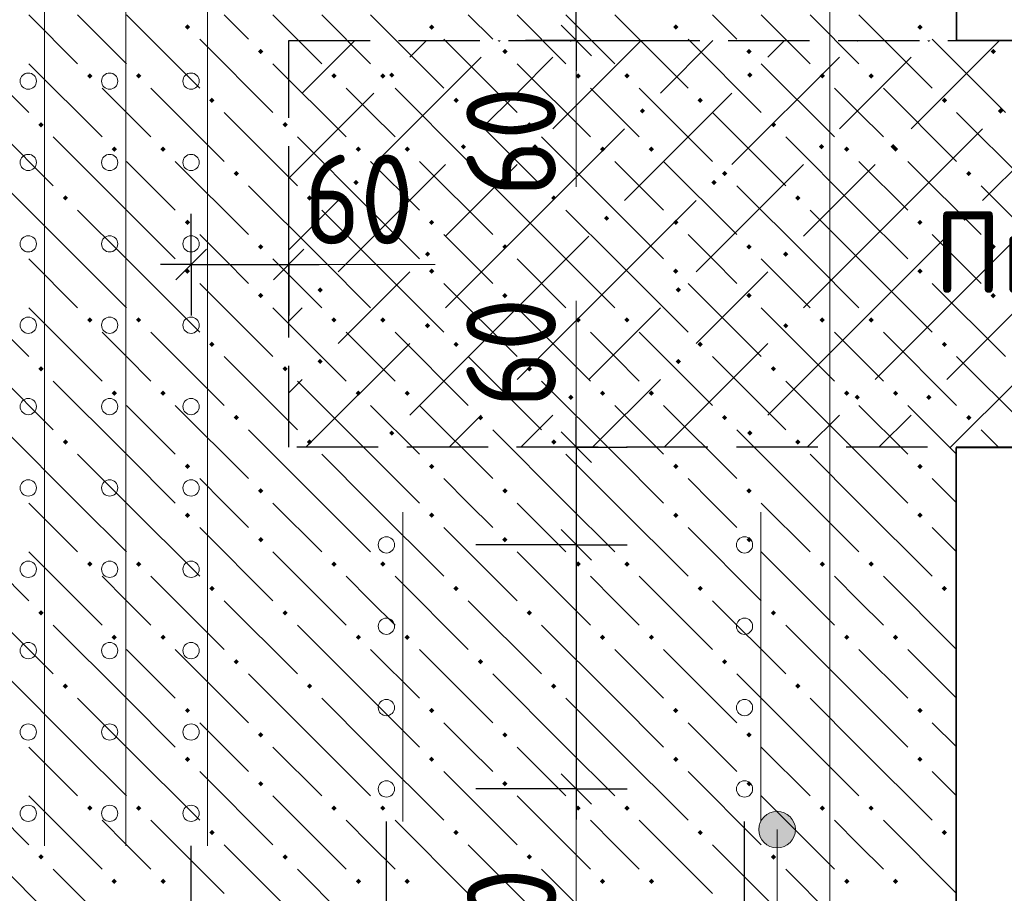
# Model space of a CAD drawing. Header units: millimetres. Extents: x 0 to 50400, y 0 to 35640.
# Tile 4 of 46: x 6677 to 9580, y 6285 to 8862. Entities that reach past the tile are written whole.
import ezdxf

# ---------------------------------------------------------------- set-up
doc = ezdxf.new("R2010")
doc.units = ezdxf.units.MM
doc.linetypes.add('______2', pattern=[324, 240, -84])
for name, color, linetype, lineweight in [('Standard', 7, 'Continuous', 25), ('ЖБ Перекрытие верхний уровень', 7, 'Continuous', 35), ('ЖБ Пилон', 7, 'Continuous', 35), ('Общий01', 7, 'Continuous', 13), ('Размерная линия_ общее', 7, 'Continuous', 13)]:
    doc.layers.add(name, color=color, linetype=linetype, lineweight=lineweight)
doc.layers.add('Вспомогательная арматура', color=7, linetype='Continuous', lineweight=18, true_color=0x656565)
doc.layers.add('Поперечная арматура', color=7, linetype='Continuous', lineweight=18, true_color=0x5a2814)
doc.styles.add('ISOCPEUR', font='txt')

msp = doc.modelspace()

# ---------------------------------------------------------------- hatches: boundary and pattern name
at = {"layer": 'Standard', "linetype": 'Continuous', "lineweight": 13, "transparency": 33554687}
for points in [[(8095.3, 8800.9), (8090.9, 8796.5), (8086.5, 8800.9)], [(8306.5, 8800.9), (8302.1, 8796.5), (8297.7, 8800.9)], [(9151.3, 8800.9), (9146.9, 8796.5), (9142.5, 8800.9)], [(9362.5, 8800.9), (9358.1, 8796.5), (9353.7, 8800.9)], [(7766.3, 8698.7), (7774.1, 8706.5), (7781.9, 8698.7), (7774.1, 8690.9)], [(8822.3, 8698.7), (8830.1, 8706.5), (8837.9, 8698.7), (8830.1, 8690.9)], [(8505.5, 8593.1), (8513.3, 8600.9), (8521.1, 8593.1), (8513.3, 8585.3)], [(9561.5, 8593.1), (9569.3, 8600.9), (9577.1, 8593.1), (9569.3, 8585.3)], [(7977.5, 8487.5), (7985.3, 8495.3), (7993.1, 8487.5), (7985.3, 8479.7)], [(8188.7, 8487.5), (8196.5, 8495.3), (8204.3, 8487.5), (8196.5, 8479.7)], [(9033.5, 8487.5), (9041.3, 8495.3), (9049.1, 8487.5), (9041.3, 8479.7)], [(9244.7, 8487.5), (9252.5, 8495.3), (9260.3, 8487.5), (9252.5, 8479.7)], [(7660.7, 8381.9), (7668.5, 8389.7), (7676.3, 8381.9), (7668.5, 8374.1)], [(8716.7, 8381.9), (8724.5, 8389.7), (8732.3, 8381.9), (8724.5, 8374.1)], [(8399.9, 8276.3), (8407.7, 8284.1), (8415.5, 8276.3), (8407.7, 8268.5)], [(9455.9, 8276.3), (9463.7, 8284.1), (9471.5, 8276.3), (9463.7, 8268.5)], [(7871.9, 8170.7), (7879.7, 8178.5), (7887.5, 8170.7), (7879.7, 8162.9)], [(8927.9, 8170.7), (8935.7, 8178.5), (8943.5, 8170.7), (8935.7, 8162.9)], [(7555.1, 8065.1), (7562.9, 8072.9), (7570.7, 8065.1), (7562.9, 8057.3)], [(8611.1, 8065.1), (8618.9, 8072.9), (8626.7, 8065.1), (8618.9, 8057.3)], [(7871.9, 7959.5), (7879.7, 7967.3), (7887.5, 7959.5), (7879.7, 7951.7)], [(8927.9, 7959.5), (8935.7, 7967.3), (8943.5, 7959.5), (8935.7, 7951.7)], [(7555.1, 7853.9), (7562.9, 7861.7), (7570.7, 7853.9), (7562.9, 7846.1)], [(8611.1, 7853.9), (8618.9, 7861.7), (8626.7, 7853.9), (8618.9, 7846.1)], [(8083.1, 7748.3), (8090.9, 7756.1), (8098.7, 7748.3), (8090.9, 7740.5)], [(8294.3, 7748.3), (8302.1, 7756.1), (8309.9, 7748.3), (8302.1, 7740.5)], [(9139.1, 7748.3), (9146.9, 7756.1), (9154.7, 7748.3), (9146.9, 7740.5)], [(9350.3, 7748.3), (9358.1, 7756.1), (9365.9, 7748.3), (9358.1, 7740.5)], [(7766.3, 7642.7), (7774.1, 7650.5), (7781.9, 7642.7), (7774.1, 7634.9)], [(8822.3, 7642.7), (8830.1, 7650.5), (8837.9, 7642.7), (8830.1, 7634.9)]]:
    msp.add_hatch(color=7, dxfattribs=at).paths.add_polyline_path(points, flags=16)
at = {"layer": 'ЖБ Перекрытие верхний уровень', "linetype": 'Continuous', "lineweight": 18, "transparency": 33554687}
for points in [[(7163.9, 8840.3), (7171.7, 8848.1), (7179.5, 8840.3), (7171.7, 8832.5)], [(7883.9, 8840.3), (7891.7, 8848.1), (7899.5, 8840.3), (7891.7, 8832.5)], [(8603.9, 8840.3), (8611.7, 8848.1), (8619.5, 8840.3), (8611.7, 8832.5)], [(9323.9, 8840.3), (9331.7, 8848.1), (9339.5, 8840.3), (9331.7, 8832.5)], [(7379.9, 8768.3), (7387.7, 8776.1), (7395.5, 8768.3), (7387.7, 8760.5)], [(8099.9, 8768.3), (8107.7, 8776.1), (8115.5, 8768.3), (8107.7, 8760.5)], [(8819.9, 8768.3), (8827.7, 8776.1), (8835.5, 8768.3), (8827.7, 8760.5)], [(9539.9, 8768.3), (9547.7, 8776.1), (9555.5, 8768.3), (9547.7, 8760.5)], [(6875.9, 8696.3), (6883.7, 8704.1), (6891.5, 8696.3), (6883.7, 8688.5)], [(7019.9, 8696.3), (7027.7, 8704.1), (7035.5, 8696.3), (7027.7, 8688.5)], [(7595.9, 8696.3), (7603.7, 8704.1), (7611.5, 8696.3), (7603.7, 8688.5)], [(7739.9, 8696.3), (7747.7, 8704.1), (7755.5, 8696.3), (7747.7, 8688.5)], [(8315.9, 8696.3), (8323.7, 8704.1), (8331.5, 8696.3), (8323.7, 8688.5)], [(8459.9, 8696.3), (8467.7, 8704.1), (8475.5, 8696.3), (8467.7, 8688.5)], [(9035.9, 8696.3), (9043.7, 8704.1), (9051.5, 8696.3), (9043.7, 8688.5)], [(9179.9, 8696.3), (9187.7, 8704.1), (9195.5, 8696.3), (9187.7, 8688.5)], [(7235.9, 8624.3), (7243.7, 8632.1), (7251.5, 8624.3), (7243.7, 8616.5)], [(7955.9, 8624.3), (7963.7, 8632.1), (7971.5, 8624.3), (7963.7, 8616.5)], [(8675.9, 8624.3), (8683.7, 8632.1), (8691.5, 8624.3), (8683.7, 8616.5)], [(9395.9, 8624.3), (9403.7, 8632.1), (9411.5, 8624.3), (9403.7, 8616.5)], [(6731.9, 8552.3), (6739.7, 8560.1), (6747.5, 8552.3), (6739.7, 8544.5)], [(7451.9, 8552.3), (7459.7, 8560.1), (7467.5, 8552.3), (7459.7, 8544.5)], [(8171.9, 8552.3), (8179.7, 8560.1), (8187.5, 8552.3), (8179.7, 8544.5)], [(8891.9, 8552.3), (8899.7, 8560.1), (8907.5, 8552.3), (8899.7, 8544.5)], [(6947.9, 8480.3), (6955.7, 8488.1), (6963.5, 8480.3), (6955.7, 8472.5)], [(7091.9, 8480.3), (7099.7, 8488.1), (7107.5, 8480.3), (7099.7, 8472.5)], [(7667.9, 8480.3), (7675.7, 8488.1), (7683.5, 8480.3), (7675.7, 8472.5)], [(7811.9, 8480.3), (7819.7, 8488.1), (7827.5, 8480.3), (7819.7, 8472.5)], [(8387.9, 8480.3), (8395.7, 8488.1), (8403.5, 8480.3), (8395.7, 8472.5)], [(8531.9, 8480.3), (8539.7, 8488.1), (8547.5, 8480.3), (8539.7, 8472.5)], [(9107.9, 8480.3), (9115.7, 8488.1), (9123.5, 8480.3), (9115.7, 8472.5)], [(9251.9, 8480.3), (9259.7, 8488.1), (9267.5, 8480.3), (9259.7, 8472.5)], [(7307.9, 8408.3), (7315.7, 8416.1), (7323.5, 8408.3), (7315.7, 8400.5)], [(8027.9, 8408.3), (8035.7, 8416.1), (8043.5, 8408.3), (8035.7, 8400.5)], [(8747.9, 8408.3), (8755.7, 8416.1), (8763.5, 8408.3), (8755.7, 8400.5)], [(9467.9, 8408.3), (9475.7, 8416.1), (9483.5, 8408.3), (9475.7, 8400.5)], [(6803.9, 8336.3), (6811.7, 8344.1), (6819.5, 8336.3), (6811.7, 8328.5)], [(7523.9, 8336.3), (7531.7, 8344.1), (7539.5, 8336.3), (7531.7, 8328.5)], [(8243.9, 8336.3), (8251.7, 8344.1), (8259.5, 8336.3), (8251.7, 8328.5)], [(8963.9, 8336.3), (8971.7, 8344.1), (8979.5, 8336.3), (8971.7, 8328.5)], [(7163.9, 8264.3), (7171.7, 8272.1), (7179.5, 8264.3), (7171.7, 8256.5)], [(7883.9, 8264.3), (7891.7, 8272.1), (7899.5, 8264.3), (7891.7, 8256.5)], [(8603.9, 8264.3), (8611.7, 8272.1), (8619.5, 8264.3), (8611.7, 8256.5)], [(9323.9, 8264.3), (9331.7, 8272.1), (9339.5, 8264.3), (9331.7, 8256.5)], [(7379.9, 8192.3), (7387.7, 8200.1), (7395.5, 8192.3), (7387.7, 8184.5)], [(8099.9, 8192.3), (8107.7, 8200.1), (8115.5, 8192.3), (8107.7, 8184.5)], [(8819.9, 8192.3), (8827.7, 8200.1), (8835.5, 8192.3), (8827.7, 8184.5)], [(9539.9, 8192.3), (9547.7, 8200.1), (9555.5, 8192.3), (9547.7, 8184.5)], [(7163.9, 8120.3), (7171.7, 8128.1), (7179.5, 8120.3), (7171.7, 8112.5)], [(7883.9, 8120.3), (7891.7, 8128.1), (7899.5, 8120.3), (7891.7, 8112.5)], [(8603.9, 8120.3), (8611.7, 8128.1), (8619.5, 8120.3), (8611.7, 8112.5)], [(9323.9, 8120.3), (9331.7, 8128.1), (9339.5, 8120.3), (9331.7, 8112.5)], [(7379.9, 8048.3), (7387.7, 8056.1), (7395.5, 8048.3), (7387.7, 8040.5)], [(8099.9, 8048.3), (8107.7, 8056.1), (8115.5, 8048.3), (8107.7, 8040.5)], [(8819.9, 8048.3), (8827.7, 8056.1), (8835.5, 8048.3), (8827.7, 8040.5)], [(9539.9, 8048.3), (9547.7, 8056.1), (9555.5, 8048.3), (9547.7, 8040.5)], [(6875.9, 7976.3), (6883.7, 7984.1), (6891.5, 7976.3), (6883.7, 7968.5)], [(7019.9, 7976.3), (7027.7, 7984.1), (7035.5, 7976.3), (7027.7, 7968.5)], [(7595.9, 7976.3), (7603.7, 7984.1), (7611.5, 7976.3), (7603.7, 7968.5)], [(7739.9, 7976.3), (7747.7, 7984.1), (7755.5, 7976.3), (7747.7, 7968.5)], [(8315.9, 7976.3), (8323.7, 7984.1), (8331.5, 7976.3), (8323.7, 7968.5)], [(8459.9, 7976.3), (8467.7, 7984.1), (8475.5, 7976.3), (8467.7, 7968.5)], [(9035.9, 7976.3), (9043.7, 7984.1), (9051.5, 7976.3), (9043.7, 7968.5)], [(9179.9, 7976.3), (9187.7, 7984.1), (9195.5, 7976.3), (9187.7, 7968.5)], [(7235.9, 7904.3), (7243.7, 7912.1), (7251.5, 7904.3), (7243.7, 7896.5)], [(7955.9, 7904.3), (7963.7, 7912.1), (7971.5, 7904.3), (7963.7, 7896.5)], [(8675.9, 7904.3), (8683.7, 7912.1), (8691.5, 7904.3), (8683.7, 7896.5)], [(9395.9, 7904.3), (9403.7, 7912.1), (9411.5, 7904.3), (9403.7, 7896.5)], [(6731.9, 7832.3), (6739.7, 7840.1), (6747.5, 7832.3), (6739.7, 7824.5)], [(7451.9, 7832.3), (7459.7, 7840.1), (7467.5, 7832.3), (7459.7, 7824.5)], [(8171.9, 7832.3), (8179.7, 7840.1), (8187.5, 7832.3), (8179.7, 7824.5)], [(8891.9, 7832.3), (8899.7, 7840.1), (8907.5, 7832.3), (8899.7, 7824.5)], [(6947.9, 7760.3), (6955.7, 7768.1), (6963.5, 7760.3), (6955.7, 7752.5)], [(7091.9, 7760.3), (7099.7, 7768.1), (7107.5, 7760.3), (7099.7, 7752.5)], [(7667.9, 7760.3), (7675.7, 7768.1), (7683.5, 7760.3), (7675.7, 7752.5)], [(7811.9, 7760.3), (7819.7, 7768.1), (7827.5, 7760.3), (7819.7, 7752.5)], [(8387.9, 7760.3), (8395.7, 7768.1), (8403.5, 7760.3), (8395.7, 7752.5)], [(8531.9, 7760.3), (8539.7, 7768.1), (8547.5, 7760.3), (8539.7, 7752.5)], [(9107.9, 7760.3), (9115.7, 7768.1), (9123.5, 7760.3), (9115.7, 7752.5)], [(9251.9, 7760.3), (9259.7, 7768.1), (9267.5, 7760.3), (9259.7, 7752.5)], [(7307.9, 7688.3), (7315.7, 7696.1), (7323.5, 7688.3), (7315.7, 7680.5)], [(8027.9, 7688.3), (8035.7, 7696.1), (8043.5, 7688.3), (8035.7, 7680.5)], [(8747.9, 7688.3), (8755.7, 7696.1), (8763.5, 7688.3), (8755.7, 7680.5)], [(9467.9, 7688.3), (9475.7, 7696.1), (9483.5, 7688.3), (9475.7, 7680.5)], [(6803.9, 7616.3), (6811.7, 7624.1), (6819.5, 7616.3), (6811.7, 7608.5)], [(7523.9, 7616.3), (7531.7, 7624.1), (7539.5, 7616.3), (7531.7, 7608.5)], [(8243.9, 7616.3), (8251.7, 7624.1), (8259.5, 7616.3), (8251.7, 7608.5)], [(8963.9, 7616.3), (8971.7, 7624.1), (8979.5, 7616.3), (8971.7, 7608.5)], [(7163.9, 7544.3), (7171.7, 7552.1), (7179.5, 7544.3), (7171.7, 7536.5)], [(7883.9, 7544.3), (7891.7, 7552.1), (7899.5, 7544.3), (7891.7, 7536.5)], [(8603.9, 7544.3), (8611.7, 7552.1), (8619.5, 7544.3), (8611.7, 7536.5)], [(9323.9, 7544.3), (9331.7, 7552.1), (9339.5, 7544.3), (9331.7, 7536.5)], [(7379.9, 7472.3), (7387.7, 7480.1), (7395.5, 7472.3), (7387.7, 7464.5)], [(8099.9, 7472.3), (8107.7, 7480.1), (8115.5, 7472.3), (8107.7, 7464.5)], [(8819.9, 7472.3), (8827.7, 7480.1), (8835.5, 7472.3), (8827.7, 7464.5)], [(7163.9, 7400.3), (7171.7, 7408.1), (7179.5, 7400.3), (7171.7, 7392.5)], [(7883.9, 7400.3), (7891.7, 7408.1), (7899.5, 7400.3), (7891.7, 7392.5)], [(8603.9, 7400.3), (8611.7, 7408.1), (8619.5, 7400.3), (8611.7, 7392.5)], [(9323.9, 7400.3), (9331.7, 7408.1), (9339.5, 7400.3), (9331.7, 7392.5)], [(7379.9, 7328.3), (7387.7, 7336.1), (7395.5, 7328.3), (7387.7, 7320.5)], [(8099.9, 7328.3), (8107.7, 7336.1), (8115.5, 7328.3), (8107.7, 7320.5)], [(8819.9, 7328.3), (8827.7, 7336.1), (8835.5, 7328.3), (8827.7, 7320.5)], [(6875.9, 7256.3), (6883.7, 7264.1), (6891.5, 7256.3), (6883.7, 7248.5)], [(7019.9, 7256.3), (7027.7, 7264.1), (7035.5, 7256.3), (7027.7, 7248.5)], [(7595.9, 7256.3), (7603.7, 7264.1), (7611.5, 7256.3), (7603.7, 7248.5)], [(7739.9, 7256.3), (7747.7, 7264.1), (7755.5, 7256.3), (7747.7, 7248.5)], [(8315.9, 7256.3), (8323.7, 7264.1), (8331.5, 7256.3), (8323.7, 7248.5)], [(8459.9, 7256.3), (8467.7, 7264.1), (8475.5, 7256.3), (8467.7, 7248.5)], [(9035.9, 7256.3), (9043.7, 7264.1), (9051.5, 7256.3), (9043.7, 7248.5)], [(9179.9, 7256.3), (9187.7, 7264.1), (9195.5, 7256.3), (9187.7, 7248.5)], [(7235.9, 7184.3), (7243.7, 7192.1), (7251.5, 7184.3), (7243.7, 7176.5)], [(7955.9, 7184.3), (7963.7, 7192.1), (7971.5, 7184.3), (7963.7, 7176.5)], [(8675.9, 7184.3), (8683.7, 7192.1), (8691.5, 7184.3), (8683.7, 7176.5)], [(9395.9, 7184.3), (9403.7, 7192.1), (9411.5, 7184.3), (9403.7, 7176.5)], [(6731.9, 7112.3), (6739.7, 7120.1), (6747.5, 7112.3), (6739.7, 7104.5)], [(7451.9, 7112.3), (7459.7, 7120.1), (7467.5, 7112.3), (7459.7, 7104.5)], [(8171.9, 7112.3), (8179.7, 7120.1), (8187.5, 7112.3), (8179.7, 7104.5)], [(8891.9, 7112.3), (8899.7, 7120.1), (8907.5, 7112.3), (8899.7, 7104.5)], [(6947.9, 7040.3), (6955.7, 7048.1), (6963.5, 7040.3), (6955.7, 7032.5)], [(7091.9, 7040.3), (7099.7, 7048.1), (7107.5, 7040.3), (7099.7, 7032.5)], [(7667.9, 7040.3), (7675.7, 7048.1), (7683.5, 7040.3), (7675.7, 7032.5)], [(7811.9, 7040.3), (7819.7, 7048.1), (7827.5, 7040.3), (7819.7, 7032.5)], [(8387.9, 7040.3), (8395.7, 7048.1), (8403.5, 7040.3), (8395.7, 7032.5)], [(8531.9, 7040.3), (8539.7, 7048.1), (8547.5, 7040.3), (8539.7, 7032.5)], [(9107.9, 7040.3), (9115.7, 7048.1), (9123.5, 7040.3), (9115.7, 7032.5)], [(9251.9, 7040.3), (9259.7, 7048.1), (9267.5, 7040.3), (9259.7, 7032.5)], [(7307.9, 6968.3), (7315.7, 6976.1), (7323.5, 6968.3), (7315.7, 6960.5)], [(8027.9, 6968.3), (8035.7, 6976.1), (8043.5, 6968.3), (8035.7, 6960.5)], [(8747.9, 6968.3), (8755.7, 6976.1), (8763.5, 6968.3), (8755.7, 6960.5)], [(6803.9, 6896.3), (6811.7, 6904.1), (6819.5, 6896.3), (6811.7, 6888.5)], [(7523.9, 6896.3), (7531.7, 6904.1), (7539.5, 6896.3), (7531.7, 6888.5)], [(8243.9, 6896.3), (8251.7, 6904.1), (8259.5, 6896.3), (8251.7, 6888.5)], [(8963.9, 6896.3), (8971.7, 6904.1), (8979.5, 6896.3), (8971.7, 6888.5)], [(7163.9, 6824.3), (7171.7, 6832.1), (7179.5, 6824.3), (7171.7, 6816.5)], [(7883.9, 6824.3), (7891.7, 6832.1), (7899.5, 6824.3), (7891.7, 6816.5)], [(8603.9, 6824.3), (8611.7, 6832.1), (8619.5, 6824.3), (8611.7, 6816.5)], [(9323.9, 6824.3), (9331.7, 6832.1), (9339.5, 6824.3), (9331.7, 6816.5)], [(7379.9, 6752.3), (7387.7, 6760.1), (7395.5, 6752.3), (7387.7, 6744.5)], [(8099.9, 6752.3), (8107.7, 6760.1), (8115.5, 6752.3), (8107.7, 6744.5)], [(8819.9, 6752.3), (8827.7, 6760.1), (8835.5, 6752.3), (8827.7, 6744.5)], [(7163.9, 6680.3), (7171.7, 6688.1), (7179.5, 6680.3), (7171.7, 6672.5)], [(7883.9, 6680.3), (7891.7, 6688.1), (7899.5, 6680.3), (7891.7, 6672.5)], [(8603.9, 6680.3), (8611.7, 6688.1), (8619.5, 6680.3), (8611.7, 6672.5)], [(9323.9, 6680.3), (9331.7, 6688.1), (9339.5, 6680.3), (9331.7, 6672.5)], [(7379.9, 6608.3), (7387.7, 6616.1), (7395.5, 6608.3), (7387.7, 6600.5)], [(8099.9, 6608.3), (8107.7, 6616.1), (8115.5, 6608.3), (8107.7, 6600.5)], [(8819.9, 6608.3), (8827.7, 6616.1), (8835.5, 6608.3), (8827.7, 6600.5)], [(6875.9, 6536.3), (6883.7, 6544.1), (6891.5, 6536.3), (6883.7, 6528.5)], [(7019.9, 6536.3), (7027.7, 6544.1), (7035.5, 6536.3), (7027.7, 6528.5)], [(7595.9, 6536.3), (7603.7, 6544.1), (7611.5, 6536.3), (7603.7, 6528.5)], [(7739.9, 6536.3), (7747.7, 6544.1), (7755.5, 6536.3), (7747.7, 6528.5)], [(8315.9, 6536.3), (8323.7, 6544.1), (8331.5, 6536.3), (8323.7, 6528.5)], [(8459.9, 6536.3), (8467.7, 6544.1), (8475.5, 6536.3), (8467.7, 6528.5)], [(9035.9, 6536.3), (9043.7, 6544.1), (9051.5, 6536.3), (9043.7, 6528.5)], [(9179.9, 6536.3), (9187.7, 6544.1), (9195.5, 6536.3), (9187.7, 6528.5)], [(7235.9, 6464.3), (7243.7, 6472.1), (7251.5, 6464.3), (7243.7, 6456.5)], [(7955.9, 6464.3), (7963.7, 6472.1), (7971.5, 6464.3), (7963.7, 6456.5)], [(8675.9, 6464.3), (8683.7, 6472.1), (8691.5, 6464.3), (8683.7, 6456.5)], [(9395.9, 6464.3), (9403.7, 6472.1), (9411.5, 6464.3), (9403.7, 6456.5)], [(6731.9, 6392.3), (6739.7, 6400.1), (6747.5, 6392.3), (6739.7, 6384.5)], [(7451.9, 6392.3), (7459.7, 6400.1), (7467.5, 6392.3), (7459.7, 6384.5)], [(8171.9, 6392.3), (8179.7, 6400.1), (8187.5, 6392.3), (8179.7, 6384.5)], [(8891.9, 6392.3), (8899.7, 6400.1), (8907.5, 6392.3), (8899.7, 6384.5)], [(6947.9, 6320.3), (6955.7, 6328.1), (6963.5, 6320.3), (6955.7, 6312.5)], [(7091.9, 6320.3), (7099.7, 6328.1), (7107.5, 6320.3), (7099.7, 6312.5)], [(7667.9, 6320.3), (7675.7, 6328.1), (7683.5, 6320.3), (7675.7, 6312.5)], [(7811.9, 6320.3), (7819.7, 6328.1), (7827.5, 6320.3), (7819.7, 6312.5)], [(8387.9, 6320.3), (8395.7, 6328.1), (8403.5, 6320.3), (8395.7, 6312.5)], [(8531.9, 6320.3), (8539.7, 6328.1), (8547.5, 6320.3), (8539.7, 6312.5)], [(9107.9, 6320.3), (9115.7, 6328.1), (9123.5, 6320.3), (9115.7, 6312.5)], [(9251.9, 6320.3), (9259.7, 6328.1), (9267.5, 6320.3), (9259.7, 6312.5)]]:
    msp.add_hatch(color=7, dxfattribs=at).paths.add_polyline_path(points, flags=16)
at = {"layer": 'Общий01', "linetype": 'Continuous', "lineweight": 13, "transparency": 33554687}
for points in [[(8937.3, 6519.3), (8883.3, 6519.3), (8863.9, 6499.9)], [(8937.3, 6519.3), (8863.9, 6499.9), (8956.7, 6499.9)], [(8883.3, 6519.3), (8937.3, 6519.3), (8910.3, 6526.9)], [(8956.7, 6499.9), (8863.9, 6499.9), (8856.3, 6472.9)], [(8956.7, 6499.9), (8856.3, 6472.9), (8964.3, 6472.9)], [(8964.3, 6472.9), (8856.3, 6472.9), (8863.9, 6445.9)], [(8964.3, 6472.9), (8863.9, 6445.9), (8956.7, 6445.9)], [(8956.7, 6445.9), (8863.9, 6445.9), (8883.3, 6426.5)], [(8956.7, 6445.9), (8883.3, 6426.5), (8937.3, 6426.5)], [(8937.3, 6426.5), (8883.3, 6426.5), (8910.3, 6418.9)]]:
    msp.add_hatch(color=7, dxfattribs=at).paths.add_polyline_path(points)

# ---------------------------------------------------------------- linework, layer by layer
at = {"layer": 'Standard', "color": 7, "linetype": 'Continuous', "lineweight": -3, "transparency": 33554687}
for p, q in [((8318.2, 8800.9), (8318.2, 9088.9)), ((8318.2, 8800.9), (8318.2, 8710.9)), ((7182.3, 8139.9), (7092.3, 8139.9)), ((7182.3, 8139.9), (7470.3, 8139.9)), ((7470.3, 8139.9), (7560.3, 8139.9)), ((8318.2, 7600.9), (8318.2, 7690.9)), ((8318.2, 7600.9), (8318.2, 7312.9)), ((8318.2, 7312.9), (8318.2, 6592.9)), ((8318.2, 6592.9), (8318.2, 6502.9))]:
    msp.add_line(p, q, dxfattribs=at)
at = {"layer": 'Standard', "color": 7, "linetype": 'Continuous', "lineweight": 25, "transparency": 33554687}
for p, q in [((8363.2, 8755.9), (8273.2, 8845.9)), ((7137.3, 8094.9), (7227.3, 8184.9)), ((7425.3, 8094.9), (7515.3, 8184.9)), ((8273.2, 7645.9), (8363.2, 7555.9)), ((8273.2, 7357.9), (8363.2, 7267.9)), ((8273.2, 6637.9), (8363.2, 6547.9))]:
    msp.add_line(p, q, dxfattribs=at)
at = {"layer": 'Standard', "color": 253, "linetype": 'Continuous', "lineweight": 13, "true_color": 0xa0a0a0, "transparency": 33554687}
for p, q in [((7665.1, 8800.9), (7510.1, 8645.9)), ((7876.3, 8800.9), (7826.9, 8751.5)), ((8509.9, 8800.9), (8249.3, 8540.3)), ((8721.1, 8800.9), (8566.1, 8645.9)), ((8932.3, 8800.9), (8882.9, 8751.5)), ((9565.9, 8800.9), (9305.3, 8540.3)), ((8038.1, 8751.5), (7721.3, 8434.7)), ((8143.7, 8645.9), (8249.3, 8751.5)), ((9094.1, 8751.5), (8777.3, 8434.7)), ((9199.7, 8645.9), (9305.3, 8751.5)), ((7721.3, 8645.9), (7470.3, 8394.9)), ((8038.1, 8540.3), (8143.7, 8645.9)), ((8777.3, 8645.9), (8460.5, 8329.1)), ((9094.1, 8540.3), (9199.7, 8645.9)), ((9833.3, 8645.9), (9516.5, 8329.1)), ((8143.7, 8223.5), (8460.5, 8540.3)), ((9199.7, 8223.5), (9516.5, 8540.3)), ((7932.5, 8434.7), (7615.7, 8117.9)), ((8143.7, 8434.7), (7932.5, 8223.5)), ((8988.5, 8434.7), (8671.7, 8117.9)), ((9199.7, 8434.7), (8988.5, 8223.5)), ((7470.3, 8183.7), (7615.7, 8329.1)), ((8354.9, 8012.3), (8671.7, 8329.1)), ((9410.9, 8012.3), (9727.7, 8329.1)), ((8143.7, 8223.5), (7932.5, 8012.3)), ((8354.9, 8223.5), (8143.7, 8012.3)), ((9199.7, 8223.5), (8988.5, 8012.3)), ((9410.9, 8223.5), (9199.7, 8012.3)), ((7721.3, 8012.3), (7826.9, 8117.9)), ((8777.3, 8012.3), (8882.9, 8117.9)), ((7510.1, 8012.3), (7470.3, 7972.5)), ((7615.7, 7906.7), (7721.3, 8012.3)), ((8143.7, 8012.3), (7826.9, 7695.5)), ((8354.9, 8012.3), (8143.7, 7801.1)), ((8566.1, 8012.3), (8354.9, 7801.1)), ((8671.7, 7906.7), (8777.3, 8012.3)), ((9199.7, 8012.3), (8882.9, 7695.5)), ((9410.9, 8012.3), (9199.7, 7801.1)), ((9622.1, 8012.3), (9410.9, 7801.1)), ((7826.9, 7906.7), (7521.1, 7600.9)), ((8882.9, 7906.7), (8577.1, 7600.9)), ((7510.1, 7801.1), (7470.3, 7761.3)), ((8566.1, 7801.1), (8365.9, 7600.9)), ((9622.1, 7801.1), (9421.9, 7600.9)), ((8038.1, 7695.5), (7943.5, 7600.9)), ((8154.7, 7600.9), (8249.3, 7695.5)), ((9094.1, 7695.5), (8999.5, 7600.9)), ((9210.7, 7600.9), (9305.3, 7695.5))]:
    msp.add_line(p, q, dxfattribs=at)
at = {"layer": 'Standard', "color": 251, "linetype": 'Continuous', "lineweight": -3, "true_color": 0x656565, "transparency": 33554687}
for p, q in [((8318.2, 8800.9), (8168.2, 8800.9)), ((8318.2, 8800.9), (8468.2, 8800.9)), ((8318.2, 8800.9), (8318.2, 8800.9)), ((7182.3, 8139.9), (7182.3, 8289.9)), ((7470.3, 8139.9), (7470.3, 8289.9)), ((7182.3, 8139.9), (7182.3, 8187.7)), ((7470.3, 8139.9), (7470.3, 8170.6)), ((7182.3, 8139.9), (7182.3, 7989.9)), ((7470.3, 8139.9), (7470.3, 7989.9)), ((8318.2, 7600.9), (8168.2, 7600.9)), ((8318.2, 7600.9), (8468.2, 7600.9)), ((8318.2, 7600.9), (8318.2, 7600.9)), ((8318.2, 7312.9), (8168.2, 7312.9)), ((8318.2, 7312.9), (8468.2, 7312.9)), ((8318.2, 6592.9), (8168.2, 6592.9)), ((8318.2, 6592.9), (8468.2, 6592.9))]:
    msp.add_line(p, q, dxfattribs=at)
for points in [[(8318.2, 7312.9), (8298, 7312.9), (8298, 7312.9), (8022.3, 7312.9)], [(8318.2, 6592.9), (8298.5, 6592.9), (8298.5, 6592.9), (8022.3, 6592.9)], [(7758.3, 4987.1), (7758.3, 5007.6), (7758.3, 5007.6), (7758.3, 5007.7), (7758.3, 5007.7), (7758.3, 5007.8), (7758.3, 5007.8), (7758.3, 5007.8), (7758.3, 5007.8), (7758.3, 5016.5), (7758.3, 5016.5), (7758.3, 6479.3), (7758.3, 6479.3), (7758.3, 6496.9)], [(8814.3, 4987.1), (8814.3, 5007.6), (8814.3, 5007.6), (8814.3, 5007.7), (8814.3, 5007.7), (8814.3, 5007.8), (8814.3, 5007.8), (8814.3, 5020.6), (8814.3, 5020.6), (8814.3, 6496.9)], [(7182.3, 4987.1), (7182.3, 5007.5), (7182.3, 5007.5), (7182.3, 5007.7), (7182.3, 5007.7), (7182.3, 5007.8), (7182.3, 5007.8), (7182.3, 5007.8), (7182.3, 5007.8), (7182.3, 5007.9), (7182.3, 5007.9), (7182.3, 5014.2), (7182.3, 5014.2), (7182.3, 6085.4), (7182.3, 6085.4), (7182.3, 6424.9)]]:
    msp.add_lwpolyline(points, dxfattribs=at)
at = {"layer": 'Вспомогательная арматура', "color": 251, "linetype": 'Continuous', "lineweight": 18, "true_color": 0x656565, "transparency": 33554687}
for p, q in [((6750.3, 9976.9), (6750.3, 6424.9)), ((6750.3, 9976.9), (6750.3, 6424.9)), ((6990.3, 9976.9), (6990.3, 6424.9)), ((6990.3, 9976.9), (6990.3, 6424.9)), ((7230.3, 9976.9), (7230.3, 6424.9)), ((7230.3, 9976.9), (7230.3, 6424.9)), ((7806.3, 7408.9), (7806.3, 6496.9)), ((7806.3, 7408.9), (7806.3, 6496.9)), ((8862.3, 7408.9), (8862.3, 6496.9)), ((8862.3, 7408.9), (8862.3, 6496.9))]:
    msp.add_line(p, q, dxfattribs=at)
at = {"layer": 'ЖБ Перекрытие верхний уровень', "color": 7, "linetype": 'Continuous', "lineweight": 35, "transparency": 33554687}
for p, q in [((9439.1, 8800.9), (9439.1, 10314.6)), ((11119.1, 8800.9), (9439.1, 8800.9)), ((9438.3, 5933.4), (9438.3, 7600.2)), ((9438.3, 7600.2), (10398.3, 7600.2))]:
    msp.add_line(p, q, dxfattribs=at)
at = {"layer": 'ЖБ Перекрытие верхний уровень', "color": 9, "linetype": 'Continuous', "lineweight": 18, "true_color": 0xc7c7c7, "transparency": 33554687}
for p, q in [((6703.7, 8876.3), (6847.7, 8732.3)), ((6847.7, 8876.3), (6991.7, 8732.3)), ((6991.7, 8876.3), (7207.7, 8660.3)), ((7351.7, 8804.3), (7279.7, 8876.3)), ((7423.7, 8876.3), (7567.7, 8732.3)), ((7567.7, 8876.3), (7711.7, 8732.3)), ((7711.7, 8876.3), (7927.7, 8660.3)), ((8071.7, 8804.3), (7999.7, 8876.3)), ((8143.7, 8876.3), (8287.7, 8732.3)), ((8287.7, 8876.3), (8431.7, 8732.3)), ((8431.7, 8876.3), (8647.7, 8660.3)), ((8791.7, 8804.3), (8719.7, 8876.3)), ((8863.7, 8876.3), (9007.7, 8732.3)), ((9007.7, 8876.3), (9151.7, 8732.3)), ((9151.7, 8876.3), (9367.7, 8660.3)), ((6487.7, 8804.3), (6703.7, 8588.3)), ((7207.7, 8804.3), (7423.7, 8588.3)), ((7927.7, 8804.3), (8143.7, 8588.3)), ((8647.7, 8804.3), (8863.7, 8588.3)), ((9367.7, 8804.3), (9583.7, 8588.3)), ((6703.7, 8732.3), (6919.7, 8516.3)), ((7423.7, 8732.3), (7639.7, 8516.3)), ((8143.7, 8732.3), (8359.7, 8516.3)), ((8863.7, 8732.3), (9079.7, 8516.3)), ((6991.7, 8588.3), (6919.7, 8660.3)), ((7063.7, 8660.3), (7279.7, 8444.3)), ((7711.7, 8588.3), (7639.7, 8660.3)), ((7783.7, 8660.3), (7999.7, 8444.3)), ((8431.7, 8588.3), (8359.7, 8660.3)), ((8503.7, 8660.3), (8719.7, 8444.3)), ((9151.7, 8588.3), (9079.7, 8660.3)), ((9223.7, 8660.3), (9439.7, 8444.3)), ((6559.7, 8588.3), (6775.7, 8372.3)), ((7063.7, 8516.3), (6991.7, 8588.3)), ((7279.7, 8588.3), (7495.7, 8372.3)), ((7783.7, 8516.3), (7711.7, 8588.3)), ((7999.7, 8588.3), (8215.7, 8372.3)), ((8503.7, 8516.3), (8431.7, 8588.3)), ((8719.7, 8588.3), (8935.7, 8372.3)), ((9223.7, 8516.3), (9151.7, 8588.3)), ((9439.7, 8588.3), (9655.7, 8372.3)), ((6991.7, 8300.3), (6775.7, 8516.3)), ((7711.7, 8300.3), (7495.7, 8516.3)), ((8431.7, 8300.3), (8215.7, 8516.3)), ((9151.7, 8300.3), (8935.7, 8516.3)), ((6991.7, 8444.3), (7135.7, 8300.3)), ((7135.7, 8444.3), (7351.7, 8228.3)), ((7711.7, 8444.3), (7855.7, 8300.3)), ((7855.7, 8444.3), (8071.7, 8228.3)), ((8431.7, 8444.3), (8575.7, 8300.3)), ((8575.7, 8444.3), (8791.7, 8228.3)), ((9151.7, 8444.3), (9295.7, 8300.3)), ((9295.7, 8444.3), (9511.7, 8228.3)), ((6847.7, 8156.3), (6631.7, 8372.3)), ((7567.7, 8156.3), (7351.7, 8372.3)), ((8287.7, 8156.3), (8071.7, 8372.3)), ((9007.7, 8156.3), (8791.7, 8372.3)), ((9727.7, 8156.3), (9511.7, 8372.3)), ((6847.7, 8300.3), (6991.7, 8156.3)), ((6991.7, 8300.3), (7135.7, 8156.3)), ((7567.7, 8300.3), (7711.7, 8156.3)), ((7711.7, 8300.3), (7855.7, 8156.3)), ((8287.7, 8300.3), (8431.7, 8156.3)), ((8431.7, 8300.3), (8575.7, 8156.3)), ((9007.7, 8300.3), (9151.7, 8156.3)), ((9151.7, 8300.3), (9295.7, 8156.3)), ((7279.7, 8156.3), (7207.7, 8228.3)), ((7999.7, 8156.3), (7927.7, 8228.3)), ((8719.7, 8156.3), (8647.7, 8228.3)), ((9439.7, 8156.3), (9367.7, 8228.3)), ((6703.7, 8156.3), (6847.7, 8012.3)), ((6847.7, 8156.3), (6991.7, 8012.3)), ((6991.7, 8156.3), (7207.7, 7940.3)), ((7351.7, 8084.3), (7279.7, 8156.3)), ((7423.7, 8156.3), (7567.7, 8012.3)), ((7567.7, 8156.3), (7711.7, 8012.3)), ((7711.7, 8156.3), (7927.7, 7940.3)), ((8071.7, 8084.3), (7999.7, 8156.3)), ((8143.7, 8156.3), (8287.7, 8012.3)), ((8287.7, 8156.3), (8431.7, 8012.3)), ((8431.7, 8156.3), (8647.7, 7940.3)), ((8791.7, 8084.3), (8719.7, 8156.3)), ((8863.7, 8156.3), (9007.7, 8012.3)), ((9007.7, 8156.3), (9151.7, 8012.3)), ((9151.7, 8156.3), (9367.7, 7940.3)), ((9511.7, 8084.3), (9439.7, 8156.3)), ((6487.7, 8084.3), (6703.7, 7868.3)), ((7207.7, 8084.3), (7423.7, 7868.3)), ((7927.7, 8084.3), (8143.7, 7868.3)), ((8647.7, 8084.3), (8863.7, 7868.3)), ((9367.7, 8084.3), (9583.7, 7868.3)), ((6703.7, 8012.3), (6919.7, 7796.3)), ((7423.7, 8012.3), (7639.7, 7796.3)), ((8143.7, 8012.3), (8359.7, 7796.3)), ((8863.7, 8012.3), (9079.7, 7796.3)), ((6991.7, 7868.3), (6919.7, 7940.3)), ((7063.7, 7940.3), (7279.7, 7724.3)), ((7711.7, 7868.3), (7639.7, 7940.3)), ((7783.7, 7940.3), (7999.7, 7724.3)), ((8431.7, 7868.3), (8359.7, 7940.3)), ((8503.7, 7940.3), (8719.7, 7724.3)), ((9151.7, 7868.3), (9079.7, 7940.3)), ((9223.7, 7940.3), (9439.7, 7724.3)), ((6559.7, 7868.3), (6775.7, 7652.3)), ((7063.7, 7796.3), (6991.7, 7868.3)), ((7279.7, 7868.3), (7495.7, 7652.3)), ((7783.7, 7796.3), (7711.7, 7868.3)), ((7999.7, 7868.3), (8215.7, 7652.3)), ((8503.7, 7796.3), (8431.7, 7868.3)), ((8719.7, 7868.3), (8935.7, 7652.3)), ((9223.7, 7796.3), (9151.7, 7868.3)), ((9439.7, 7868.3), (9655.7, 7652.3)), ((6991.7, 7580.3), (6775.7, 7796.3)), ((7711.7, 7580.3), (7495.7, 7796.3)), ((8431.7, 7580.3), (8215.7, 7796.3)), ((9151.7, 7580.3), (8935.7, 7796.3)), ((6991.7, 7724.3), (7135.7, 7580.3)), ((7135.7, 7724.3), (7351.7, 7508.3)), ((7711.7, 7724.3), (7855.7, 7580.3)), ((7855.7, 7724.3), (8071.7, 7508.3)), ((8431.7, 7724.3), (8575.7, 7580.3)), ((8575.7, 7724.3), (8791.7, 7508.3)), ((9151.7, 7724.3), (9295.7, 7580.3)), ((9295.7, 7724.3), (9438.3, 7581.7)), ((6847.7, 7436.3), (6631.7, 7652.3)), ((7567.7, 7436.3), (7351.7, 7652.3)), ((8287.7, 7436.3), (8071.7, 7652.3)), ((9007.7, 7436.3), (8791.7, 7652.3)), ((9563.8, 7600.2), (9511.7, 7652.3)), ((6847.7, 7580.3), (6991.7, 7436.3)), ((6991.7, 7580.3), (7135.7, 7436.3)), ((7567.7, 7580.3), (7711.7, 7436.3)), ((7711.7, 7580.3), (7855.7, 7436.3)), ((8287.7, 7580.3), (8431.7, 7436.3)), ((8431.7, 7580.3), (8575.7, 7436.3)), ((9007.7, 7580.3), (9151.7, 7436.3)), ((9151.7, 7580.3), (9295.7, 7436.3)), ((7279.7, 7436.3), (7207.7, 7508.3)), ((7999.7, 7436.3), (7927.7, 7508.3)), ((8719.7, 7436.3), (8647.7, 7508.3)), ((9438.3, 7437.7), (9367.7, 7508.3)), ((6703.7, 7436.3), (6847.7, 7292.3)), ((6847.7, 7436.3), (6991.7, 7292.3)), ((6991.7, 7436.3), (7207.7, 7220.3)), ((7351.7, 7364.3), (7279.7, 7436.3)), ((7423.7, 7436.3), (7567.7, 7292.3)), ((7567.7, 7436.3), (7711.7, 7292.3)), ((7711.7, 7436.3), (7927.7, 7220.3)), ((8071.7, 7364.3), (7999.7, 7436.3)), ((8143.7, 7436.3), (8287.7, 7292.3)), ((8287.7, 7436.3), (8431.7, 7292.3)), ((8431.7, 7436.3), (8647.7, 7220.3)), ((8791.7, 7364.3), (8719.7, 7436.3)), ((8863.7, 7436.3), (9007.7, 7292.3)), ((9007.7, 7436.3), (9151.7, 7292.3)), ((9151.7, 7436.3), (9367.7, 7220.3)), ((6487.7, 7364.3), (6703.7, 7148.3)), ((7207.7, 7364.3), (7423.7, 7148.3)), ((7927.7, 7364.3), (8143.7, 7148.3)), ((8647.7, 7364.3), (8863.7, 7148.3)), ((9367.7, 7364.3), (9438.3, 7293.7)), ((6703.7, 7292.3), (6919.7, 7076.3)), ((7423.7, 7292.3), (7639.7, 7076.3)), ((8143.7, 7292.3), (8359.7, 7076.3)), ((8863.7, 7292.3), (9079.7, 7076.3)), ((6991.7, 7148.3), (6919.7, 7220.3)), ((7063.7, 7220.3), (7279.7, 7004.3)), ((7711.7, 7148.3), (7639.7, 7220.3)), ((7783.7, 7220.3), (7999.7, 7004.3)), ((8431.7, 7148.3), (8359.7, 7220.3)), ((8503.7, 7220.3), (8719.7, 7004.3)), ((9151.7, 7148.3), (9079.7, 7220.3)), ((9223.7, 7220.3), (9438.3, 7005.7)), ((6559.7, 7148.3), (6775.7, 6932.3)), ((7063.7, 7076.3), (6991.7, 7148.3)), ((7279.7, 7148.3), (7495.7, 6932.3)), ((7783.7, 7076.3), (7711.7, 7148.3)), ((7999.7, 7148.3), (8215.7, 6932.3)), ((8503.7, 7076.3), (8431.7, 7148.3)), ((8719.7, 7148.3), (8935.7, 6932.3)), ((9223.7, 7076.3), (9151.7, 7148.3)), ((6991.7, 6860.3), (6775.7, 7076.3)), ((7711.7, 6860.3), (7495.7, 7076.3)), ((8431.7, 6860.3), (8215.7, 7076.3)), ((9151.7, 6860.3), (8935.7, 7076.3)), ((6991.7, 7004.3), (7135.7, 6860.3)), ((7135.7, 7004.3), (7351.7, 6788.3)), ((7711.7, 7004.3), (7855.7, 6860.3)), ((7855.7, 7004.3), (8071.7, 6788.3)), ((8431.7, 7004.3), (8575.7, 6860.3)), ((8575.7, 7004.3), (8791.7, 6788.3)), ((9151.7, 7004.3), (9295.7, 6860.3)), ((9295.7, 7004.3), (9438.3, 6861.7)), ((6847.7, 6716.3), (6631.7, 6932.3)), ((7567.7, 6716.3), (7351.7, 6932.3)), ((8287.7, 6716.3), (8071.7, 6932.3)), ((9007.7, 6716.3), (8791.7, 6932.3)), ((6847.7, 6860.3), (6991.7, 6716.3)), ((6991.7, 6860.3), (7135.7, 6716.3)), ((7567.7, 6860.3), (7711.7, 6716.3)), ((7711.7, 6860.3), (7855.7, 6716.3)), ((8287.7, 6860.3), (8431.7, 6716.3)), ((8431.7, 6860.3), (8575.7, 6716.3)), ((9007.7, 6860.3), (9151.7, 6716.3)), ((9151.7, 6860.3), (9295.7, 6716.3)), ((7279.7, 6716.3), (7207.7, 6788.3)), ((7999.7, 6716.3), (7927.7, 6788.3)), ((8719.7, 6716.3), (8647.7, 6788.3)), ((9438.3, 6717.7), (9367.7, 6788.3)), ((6703.7, 6716.3), (6847.7, 6572.3)), ((6847.7, 6716.3), (6991.7, 6572.3)), ((6991.7, 6716.3), (7207.7, 6500.3)), ((7351.7, 6644.3), (7279.7, 6716.3)), ((7423.7, 6716.3), (7567.7, 6572.3)), ((7567.7, 6716.3), (7711.7, 6572.3)), ((7711.7, 6716.3), (7927.7, 6500.3)), ((8071.7, 6644.3), (7999.7, 6716.3)), ((8143.7, 6716.3), (8287.7, 6572.3)), ((8287.7, 6716.3), (8431.7, 6572.3)), ((8431.7, 6716.3), (8647.7, 6500.3)), ((8791.7, 6644.3), (8719.7, 6716.3)), ((8863.7, 6716.3), (9007.7, 6572.3)), ((9007.7, 6716.3), (9151.7, 6572.3)), ((9151.7, 6716.3), (9367.7, 6500.3)), ((6487.7, 6644.3), (6703.7, 6428.3)), ((7207.7, 6644.3), (7423.7, 6428.3)), ((7927.7, 6644.3), (8143.7, 6428.3)), ((8647.7, 6644.3), (8863.7, 6428.3)), ((9367.7, 6644.3), (9438.3, 6573.7)), ((6703.7, 6572.3), (6919.7, 6356.3)), ((7423.7, 6572.3), (7639.7, 6356.3)), ((8143.7, 6572.3), (8359.7, 6356.3)), ((8863.7, 6572.3), (9079.7, 6356.3)), ((6991.7, 6428.3), (6919.7, 6500.3)), ((7063.7, 6500.3), (7279.7, 6284.3)), ((7711.7, 6428.3), (7639.7, 6500.3)), ((7783.7, 6500.3), (7999.7, 6284.3)), ((8431.7, 6428.3), (8359.7, 6500.3)), ((8503.7, 6500.3), (8719.7, 6284.3)), ((9151.7, 6428.3), (9079.7, 6500.3)), ((9223.7, 6500.3), (9438.3, 6285.7)), ((6559.7, 6428.3), (6775.7, 6212.3)), ((7063.7, 6356.3), (6991.7, 6428.3)), ((7279.7, 6428.3), (7495.7, 6212.3)), ((7783.7, 6356.3), (7711.7, 6428.3)), ((7999.7, 6428.3), (8215.7, 6212.3)), ((8503.7, 6356.3), (8431.7, 6428.3)), ((8719.7, 6428.3), (8935.7, 6212.3)), ((9223.7, 6356.3), (9151.7, 6428.3)), ((6991.7, 6140.3), (6775.7, 6356.3)), ((7711.7, 6140.3), (7495.7, 6356.3)), ((8431.7, 6140.3), (8215.7, 6356.3)), ((9151.7, 6140.3), (8935.7, 6356.3))]:
    msp.add_line(p, q, dxfattribs=at)
at = {"layer": 'ЖБ Пилон', "color": 253, "linetype": '______2', "lineweight": -3, "true_color": 0xababab, "transparency": 33554687}
for p, q in [((7470.3, 7600.9), (7470.3, 8800.9)), ((7470.3, 8800.9), (9439.1, 8800.9)), ((12270.3, 7600.9), (7470.3, 7600.9))]:
    msp.add_line(p, q, dxfattribs=at)
at = {"layer": 'Общий01', "color": 7, "linetype": 'Continuous', "lineweight": 13, "transparency": 33554687}
for p, q in [((8910.3, 6526.9), (8910.3, 6526.9)), ((8856.3, 6472.9), (8856.3, 6472.9)), ((8964.3, 6472.9), (8964.3, 6472.9)), ((8910.3, 6418.9), (8910.3, 6418.9))]:
    msp.add_line(p, q, dxfattribs=at)
for points in [[(8862.3, 9088.9), (9065.9, 8885.2), (9065.9, 4307.1), (8910.3, 4307.1)], [(8910.3, 6472.9), (8910.3, 4307.1), (8834.4, 4307.1)]]:
    msp.add_lwpolyline(points, dxfattribs=at)
msp.add_circle((8910.3, 6472.9), 54, dxfattribs=at)
at = {"layer": 'Поперечная арматура', "color": 19, "linetype": 'Continuous', "lineweight": 18, "true_color": 0x5a2814, "transparency": 33554687}
for centre in [(6702.3, 8680.9), (6942.3, 8680.9), (7182.3, 8680.9), (6702.3, 8440.9), (6942.3, 8440.9), (7182.3, 8440.9), (6702.3, 8200.9), (6942.3, 8200.9), (7182.3, 8200.9), (6702.3, 7960.9), (6942.3, 7960.9), (7182.3, 7960.9), (6702.3, 7720.9), (6942.3, 7720.9), (7182.3, 7720.9), (6702.3, 7480.9), (6942.3, 7480.9), (7182.3, 7480.9), (7758.3, 7312.9), (8814.3, 7312.9), (6702.3, 7240.9), (6942.3, 7240.9), (7182.3, 7240.9), (7758.3, 7072.9), (8814.3, 7072.9), (6702.3, 7000.9), (6942.3, 7000.9), (7182.3, 7000.9), (7758.3, 6832.9), (8814.3, 6832.9), (6702.3, 6760.9), (6942.3, 6760.9), (7182.3, 6760.9), (7758.3, 6592.9), (8814.3, 6592.9), (6702.3, 6520.9), (6942.3, 6520.9), (7182.3, 6520.9)]:
    msp.add_circle(centre, 24, dxfattribs=at)
at = {"layer": 'Размерная линия_ общее', "color": 7, "linetype": 'Continuous', "lineweight": 13, "transparency": 33554687}
for p, q in [((8318.2, 8368.9), (8318.2, 8800.9)), ((7470.3, 8139.9), (7902.3, 8139.9)), ((8318.2, 8032.9), (8318.2, 7600.9)), ((8318.2, 5728.9), (8318.2, 6592.9))]:
    msp.add_line(p, q, dxfattribs=at)

# ---------------------------------------------------------------- texts
at = {"layer": 'Standard', "color": 7, "linetype": 'Continuous', "lineweight": 25, "transparency": 33554687, "char_height": 264, "attachment_point": 7, "rotation": 90, "style": 'ISOCPEUR'}
for s, insert, width in [('\\W0.87;60', (8258.2, 8340.7), 484.709), ('\\W0.87;60', (8258.2, 7717.9), 484.718), ('\\W0.93;3х50', (8259.6, 5703.3), 861.713)]:
    msp.add_mtext(s, dxfattribs=dict(at, insert=insert, width=width))
at = {"layer": 'Standard', "color": 7, "linetype": 'Continuous', "lineweight": 25, "transparency": 33554687, "insert": (7515.3, 8199.9), "char_height": 264, "width": 484.709, "attachment_point": 7, "style": 'ISOCPEUR'}
msp.add_mtext('\\W0.87;60', dxfattribs=at)
at = {"layer": 'Standard', "color": 251, "linetype": 'Continuous', "lineweight": 18, "true_color": 0x575757, "transparency": 33554687, "insert": (9373.4, 8055.7), "char_height": 240, "width": 968.354, "attachment_point": 7, "style": 'ISOCPEUR'}
msp.add_mtext('\\W0.94;Пилон', dxfattribs=at)

doc.saveas('drawing.dxf')
